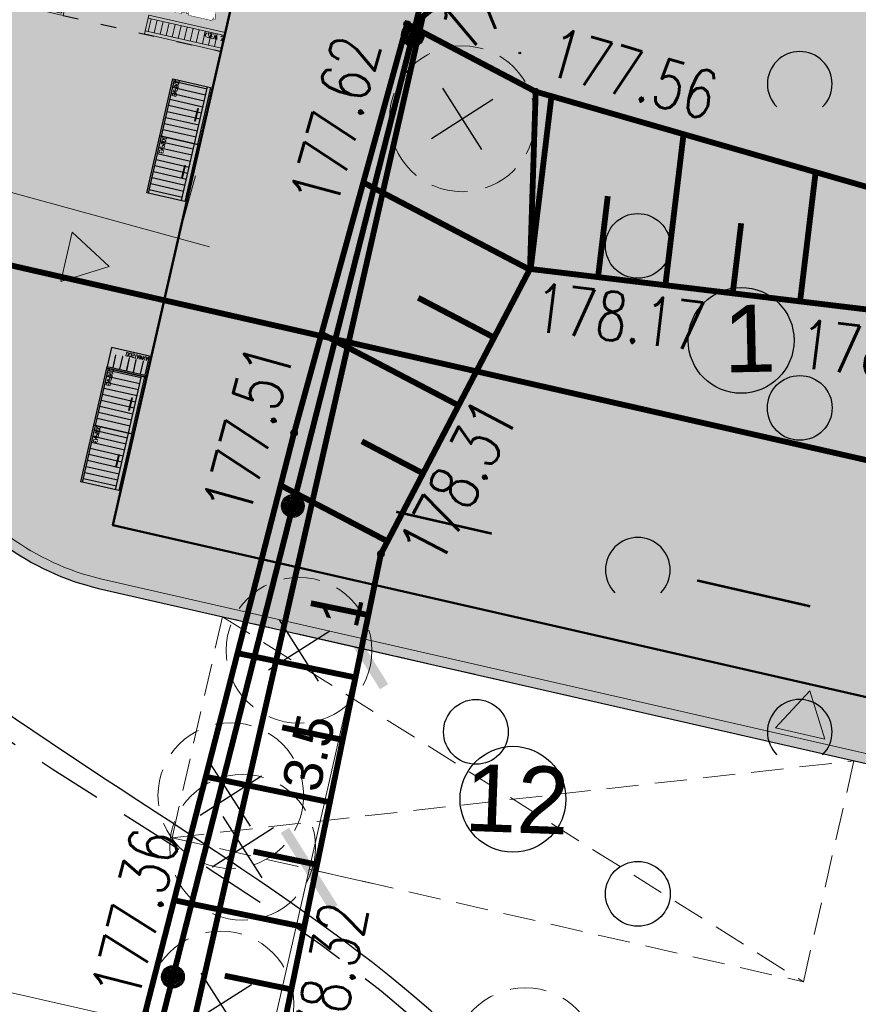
# Model space of a CAD drawing. Header units: metres. Extents: x 964 to 7125, y -212 to 9570.
# Tile 173 of 185: x 2683 to 2696, y 240 to 255. Entities that reach past the tile are written whole.
import ezdxf
from ezdxf.enums import TextEntityAlignment as Align

# ---------------------------------------------------------------- set-up
doc = ezdxf.new("R2010")
doc.units = ezdxf.units.M
doc.set_wipeout_variables(frame=1)
for name, pattern in [('0', [0]), ('1081', [1.5, 1, -0.5]), ('3820', [1.75, 1.25, -0.5]), ('3901', [0]), ('ACAD_ISO03W100', [30, 12, -18]), ('CIĄGłA', [0]), ('DASH', [0.75, 0.5, -0.25]), ('DASHED', [0.75, 0.5, -0.25])]:
    doc.linetypes.add(name, pattern=pattern)
for name, color, linetype, lineweight in [('- AGP-1_OPISY', 7, 'Continuous', 13), ('AGP1_BUDYNKI', 7, 'Continuous', 50), ('AGP1_HATCH', 7, 'Continuous', 5), ('AGP1_koncepcja', 6, 'Continuous', 50), ('AGP1_KRAWEZNIKI GRUBOŚCI', 7, 'Continuous', 15), ('AGP1_KRAWEZNIKI NOWE', 7, 'Continuous', 30), ('AGP1_OPISY', 7, 'Continuous', 13), ('AGP1_WYMIARY', 7, 'Continuous', 15), ('AGP1_ZIELEN', 1, 'Continuous', 15), ('LINIE PRZEKROJOWE', 7, 'Continuous', 9), ('MEBLE PKN', 250, 'Continuous', 20), ('MIEJCA PARKINGOWE', 7, 'Continuous', 9), ('PODKŁAD MAPA', 7, 'Continuous', 9)]:
    doc.layers.add(name, color=color, linetype=linetype, lineweight=lineweight)
for name, color, linetype in [('0S', 7, 'Continuous'), ('Dzialki', 7, 'Continuous'), ('OT_Ogrodzenia', 7, 'Continuous'), ('OT_Rzedna', 7, 'Continuous'), ('OT_ZagospodarowanieTerenu', 7, 'Continuous'), ('SKARPA2', 7, 'Continuous'), ('WYMIARY', 9, 'Continuous')]:
    doc.layers.add(name, color=color, linetype=linetype)
doc.styles.add('ARIAL', font='arial.ttf')
doc.styles.add('JACEK_07', font='SIMPLEX.SHX', dxfattribs={"width": 0.7})
doc.styles.add('STYL_ARIAL', font='simplex', dxfattribs={"width": 0.75, "oblique": 0.1})

# ---------------------------------------------------------------- blocks, each defined once
blk = doc.blocks.new('drzewo_liściaste_symbol')
at = {"layer": 'AGP1_ZIELEN', "color": 11, "lineweight": 30, "true_color": 0xf27172, "transparency": 33554559}
for p, q in [((0.53, -0.53), (-0.53, 0.53)), ((-0.53, -0.53), (0.53, 0.53))]:
    blk.add_line(p, q, dxfattribs=at)
at = {"layer": 'AGP1_ZIELEN', "color": 252, "linetype": 'DASHED', "lineweight": 5, "ltscale": 1.5, "true_color": 0x939598}
blk.add_circle((0, 0), 1.5, dxfattribs=at)
blk = doc.blocks.new('DRZEWA DO WYCINKI 20240606')
at = {"layer": 'AGP1_ZIELEN', "lineweight": 9, "xscale": 0.75, "yscale": 0.75, "zscale": 0.75, "rotation": 347.6011741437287}
for p in [(2225.487, 217.963), (2222.966, 209.759), (2221.913, 207.518), (2222.096, 206.72), (2221.76, 204.301), (2226.461, 203.427)]:
    blk.add_blockref('drzewo_liściaste_symbol', p, dxfattribs=at)
blk = doc.blocks.new('OTZK1')
at = {"color": 0}
blk.add_circle((0.5, 0.5), 0.5, dxfattribs=at)
blk = doc.blocks.new('OTZK2')
at = {"color": 0}
blk.add_arc((0.5, 0.5), 0.5, 315, 225, dxfattribs=at)
blk = doc.blocks.new('RTPW02')
at = {"color": 0}
blk.add_circle((0, 0), 0.05, dxfattribs=at)
blk = doc.blocks.new('MDCP 20240606')
at = {"layer": 'Dzialki', "color": 251, "true_color": 0x636466, "const_width": 0.09}
blk.add_lwpolyline([(6592058.62, 5737961.47), (6592005.04, 5737973.66)], dxfattribs=at)
at = {"layer": 'OT_Ogrodzenia', "color": 251, "linetype": '3901', "true_color": 0x636466, "const_width": 0.09}
blk.add_lwpolyline([(6592042.38, 5737985.51), (6592033.69, 5737951.41)], dxfattribs=at)
at = {"layer": 'OT_Ogrodzenia', "color": 251, "true_color": 0x636466}
for centre, radius in [((6592038.6758, 5737970.9746), 0.175), ((6592038.6758, 5737970.9746), 0.1575), ((6592038.6758, 5737970.9746), 0.14), ((6592038.6758, 5737970.9746), 0.1225), ((6592038.6758, 5737970.9746), 0.105), ((6592038.6758, 5737970.9746), 0.0875), ((6592038.6758, 5737970.9746), 0.07), ((6592038.6758, 5737970.9746), 0.0525), ((6592038.6758, 5737970.9746), 0.035), ((6592036.8237, 5737963.7068), 0.175), ((6592036.8237, 5737963.7068), 0.1575), ((6592036.8237, 5737963.7068), 0.14), ((6592036.8237, 5737963.7068), 0.1225), ((6592036.8237, 5737963.7068), 0.105), ((6592036.8237, 5737963.7068), 0.0875), ((6592036.8237, 5737963.7068), 0.07), ((6592036.8237, 5737963.7068), 0.0525), ((6592036.8237, 5737963.7068), 0.035), ((6592034.9716, 5737956.4391), 0.175), ((6592034.9716, 5737956.4391), 0.1575), ((6592034.9716, 5737956.4391), 0.14), ((6592034.9716, 5737956.4391), 0.1225), ((6592034.9716, 5737956.4391), 0.105), ((6592034.9716, 5737956.4391), 0.0875), ((6592034.9716, 5737956.4391), 0.07), ((6592034.9716, 5737956.4391), 0.0525), ((6592034.9716, 5737956.4391), 0.035)]:
    blk.add_circle(centre, radius, dxfattribs=at)
at = {"layer": 'OT_ZagospodarowanieTerenu', "color": 251, "linetype": '1081', "true_color": 0x636466, "const_width": 0.09}
blk.add_lwpolyline([(6592073.7, 5737976.5), (6592072.08, 5737981.8), (6592052.48, 5737982.7), (6592038.83, 5737971.26), (6592034.15, 5737950.72), (6592037.44, 5737948.76), (6592037.82, 5737943.52), (6592053.99, 5737937.59), (6592051.48, 5737922.7), (6592058.84, 5737922.22), (6592062.72, 5737925.29), (6592063.65, 5737933.34), (6592066.33, 5737944.78), (6592065.09, 5737951.53), (6592063.33, 5737955.72), (6592065.93, 5737958.41), (6592070.87, 5737958), (6592072.22, 5737963.52), (6592071.8, 5737967.27), (6592073.7, 5737976.5)], dxfattribs=at)
at = {"layer": 'SKARPA2', "color": 252, "linetype": '3820', "true_color": 0x939598, "const_width": 0.09}
for points in [[(6592040.485, 5737967.365), (6592038.183, 5737962.966), (6592036.519, 5737954.877)], [(6592034.507, 5737955.744), (6592036.842, 5737964.833), (6592038.587, 5737971.145), (6592040.573, 5737970.101), (6592040.485, 5737967.365)], [(6592040.485, 5737967.365), (6592047.776, 5737966.488), (6592049.126, 5737967.642), (6592040.573, 5737970.101), (6592040.485, 5737967.365)]]:
    blk.add_lwpolyline(points, dxfattribs=at)
at = {"layer": 'SKARPA2', "color": 252, "true_color": 0x939598, "const_width": 0.09}
for points in [[(6592040.4954, 5737967.3637), (6592040.8162, 5737970.0311)], [(6592042.5752, 5737967.1136), (6592042.8556, 5737969.4448)], [(6592044.655, 5737966.8634), (6592044.895, 5737968.8584)], [(6592040.4795, 5737967.3545), (6592037.9107, 5737968.6988)], [(6592041.5353, 5737967.2387), (6592041.6856, 5737968.4883)], [(6592043.6151, 5737966.9885), (6592043.7452, 5737968.07)], [(6592039.9309, 5737966.3061), (6592038.7595, 5737966.9191)], [(6592039.3823, 5737965.2578), (6592037.2656, 5737966.3654)], [(6592038.8337, 5737964.2094), (6592037.8884, 5737964.7041)], [(6592038.2851, 5737963.161), (6592036.6344, 5737964.0248)], [(6592037.9889, 5737962.0226), (6592037.1014, 5737962.2052)], [(6592037.7908, 5737961.0597), (6592035.9689, 5737961.4345)], [(6592037.5928, 5737960.0967), (6592036.6584, 5737960.2889)], [(6592037.3947, 5737959.1338), (6592035.4791, 5737959.5278)], [(6592037.1966, 5737958.1708), (6592036.2154, 5737958.3727)], [(6592036.9985, 5737957.2079), (6592034.9893, 5737957.6212)], [(6592036.8004, 5737956.2449), (6592035.7724, 5737956.4564)]]:
    blk.add_lwpolyline(points, dxfattribs=at)
at = {"layer": 'SKARPA2', "color": 251, "true_color": 0x636466}
for p in [(6592038.587, 5737971.145), (6592040.573, 5737970.101), (6592040.485, 5737967.365), (6592036.842, 5737964.833), (6592038.183, 5737962.966)]:
    blk.add_point(p, dxfattribs=at)
at = {"layer": 'OT_ZagospodarowanieTerenu', "color": 251, "true_color": 0x636466}
for name, p in [('OTZK2', (6592044.15, 5737969.72)), ('OTZK1', (6592041.65, 5737967.22)), ('OTZK1', (6592044.15, 5737964.72)), ('OTZK2', (6592041.65, 5737962.22)), ('OTZK1', (6592039.15, 5737959.72)), ('OTZK2', (6592044.15, 5737959.72)), ('OTZK1', (6592041.65, 5737957.22))]:
    blk.add_blockref(name, p, dxfattribs=at)
at = {"layer": 'SKARPA2', "color": 251, "true_color": 0x636466}
for p in [(6592038.587, 5737971.145), (6592040.573, 5737970.101), (6592040.485, 5737967.365), (6592036.842, 5737964.833), (6592038.183, 5737962.966)]:
    blk.add_blockref('RTPW02', p, dxfattribs=at)
at = {"layer": 'OT_Rzedna', "color": 251, "true_color": 0x636466, "style": 'STYL_ARIAL', "width": 0.75}
blk.add_text('177.55', height=0.75, rotation=39.9662, dxfattribs=at).set_placement((6592038.9736, 5737971.2285), align=Align.TOP_LEFT)
at = {"layer": 'SKARPA2', "color": 251, "true_color": 0x636466, "style": 'STYL_ARIAL', "width": 0.75}
for s, rotation, p in [('177.56', 343.96, (6592040.6277, 5737970.1656)), ('177.62', 74.5461, (6592037.7039, 5737968.2059)), ('178.17', 353.1411, (6592040.4811, 5737966.186)), ('178.23', 353.1411, (6592044.5781, 5737965.6272)), ('177.51', 74.5461, (6592036.3582, 5737963.4466)), ('178.31', 62.3769, (6592039.2901, 5737962.6416)), ('177.36', 75.5921, (6592034.6423, 5737955.9767)), ('178.32', 78.3758, (6592037.6816, 5737954.8486))]:
    blk.add_text(s, height=0.75, rotation=rotation, dxfattribs=at).set_placement(p, align=Align.BOTTOM_LEFT)
blk = doc.blocks.new('*U41')
at = {"layer": 'Defpoints', "color": 6, "linetype": 'Continuous'}
blk.add_circle((0, 0), 1.27, dxfattribs=at)
blk = doc.blocks.new('ENP900')
h = blk.add_hatch()
h.set_pattern_fill('ANSI31', color=256, scale=3, angle=225, style=0)
h.set_pattern_definition([(270, (-21204.567, -9422.822), (9.525, -2e-15), [])])
h.paths.add_polyline_path([(5452.5, 924.2), (5452.5, 976.5), (5364.5, 976.5), (5364.5, 924.2)])
for p, q in [((5362.5, 976.4), (5452.5, 976.4)), ((5362.5, 924.1), (5452.5, 924.1))]:
    blk.add_line(p, q)
for points in [[(5362.5, 921.4), (5452.5, 921.4), (5452.5, 981.4), (5362.5, 981.4)], [(5396.7, 969.2), (5416.7, 969.2), (5416.7, 969.7), (5396.7, 969.7)]]:
    blk.add_lwpolyline(points, close=True)
at = {"color": 242, "insert": (5439.9, 929.2, 0), "char_height": 6, "width": 78.797, "attachment_point": 5, "style": 'JACEK_07'}
blk.add_mtext('ENP900', dxfattribs=at)
blk = doc.blocks.new('dostawka')
blk.add_lwpolyline([(5089.5, 921.4), (5059.5, 921.4), (5059.5, 981.4), (5089.5, 981.4)])
for points in [[(5069.5, 972.7), (5089.5, 972.7), (5089.5, 972.2), (5069.5, 972.2)], [(5092.5, 981.4), (5089.5, 981.4), (5089.5, 921.4), (5092.5, 921.4)], [(5069.5, 962), (5089.5, 962), (5089.5, 961.5), (5069.5, 961.5)], [(5069.5, 951.2), (5089.5, 951.2), (5089.5, 950.7), (5069.5, 950.7)], [(5069.5, 940.5), (5089.5, 940.5), (5089.5, 940), (5069.5, 940)], [(5069.5, 929.3), (5089.5, 929.3), (5089.5, 928.8), (5069.5, 928.8)]]:
    blk.add_lwpolyline(points, close=True)
at = {"color": 242, "insert": (5064.5, 940.3, 0), "char_height": 6, "width": 78.797, "attachment_point": 5, "rotation": 270, "style": 'JACEK_07'}
blk.add_mtext('DOSTAWKA', dxfattribs=at)
blk = doc.blocks.new('Z$W@#18078')
at = {"linetype": 'Continuous', "lineweight": 0}
for p, q in [((-1.1, 49.2), (4, 50.6)), ((-1.1, 49.2), (-1.1, 49.2)), ((-1.1, 49.2), (-1.1, 47.2)), ((0.7, 49.2), (-1.1, 49.2)), ((-1.1, 47.2), (-1, 14.9)), ((-1.1, 47.2), (-0.6, 42.9)), ((-0.6, 45.2), (-1.1, 47.2)), ((0.7, 49.2), (0.6, 45.5)), ((0.7, 49.2), (0.6, 45.9)), ((0.6, 45.5), (0.6, 45.9)), ((0.9, 49.2), (0.7, 49.2)), ((1, 49.2), (0.8, 39.3)), ((1, 49.2), (0.9, 49.2)), ((11.8, 51.7), (1, 49.2)), ((1.3, 53.5), (3.8, 53.6)), ((1.3, 53.5), (1.4, 51.5)), ((7.9, 51.7), (1.3, 53.5)), ((1.4, 51.5), (4, 50.6)), ((3.8, 53.6), (12.8, 52)), ((4, 50.6), (7.9, 51.7)), ((4.3, 48), (8, 48.8)), ((7.9, 51.7), (11.6, 51.7)), ((8, 48.8), (9.7, 49)), ((11.6, 51.7), (12.3, 51.8)), ((12.3, 51.8), (11.8, 51.7)), ((12.3, 51.7), (11.8, 51.7)), ((12.4, 51.7), (12.3, 51.8)), ((12.3, 51.5), (12.3, 51.7)), ((12.4, 51.7), (12.3, 51.7)), ((12.3, 49.5), (12.4, 49.6)), ((12.5, 48.4), (12.3, 43.4)), ((12.4, 51.7), (52.7, 53.4)), ((12.8, 52), (12.4, 51.7)), ((12.4, 51), (12.4, 51.7)), ((12.4, 51.7), (12.4, 51.7)), ((12.5, 49.7), (12.4, 51)), ((12.4, 49.5), (12.5, 49.7)), ((12.5, 49.7), (12.4, 49.5)), ((12.4, 49.6), (12.5, 49.7)), ((12.5, 49.7), (12.5, 49.7)), ((12.5, 49.7), (12.5, 49.7)), ((12.5, 49.7), (12.5, 49.7)), ((12.5, 49.7), (12.5, 49.7)), ((12.5, 49.7), (12.5, 49.6)), ((12.5, 49.6), (12.5, 48.4)), ((12.5, 48.4), (12.5, 46.9)), ((12.5, 46.9), (12.5, 40.6)), ((12.8, 52), (48.6, 53.4)), ((48.6, 53.4), (51.7, 55.5)), ((52.7, 53.4), (54, 55.5)), ((52.8, 53.4), (52.7, 53.4)), ((52.8, 53.4), (52.7, 53.4)), ((52.8, 47), (52.8, 53.4)), ((52.8, 53.4), (52.8, 53.4)), ((52.8, 47), (52.8, 53.4)), ((52.9, 40.7), (52.8, 47)), ((52.8, 40.7), (52.8, 47)), ((52.9, 51.5), (54.3, 53.9)), ((52.9, 10.7), (52.9, 51.5)), ((121, 51), (119.6, 53.4)), ((121.2, 52.9), (120, 55)), ((121, 10.2), (121, 51)), ((121, 40.2), (121.1, 46.5)), ((121.1, 46.5), (121.1, 52.9)), ((121.2, 52.9), (121.1, 52.9)), ((121.1, 52.9), (121.2, 52.9)), ((121.1, 46.5), (121.2, 52.9)), ((121.1, 40.2), (121.1, 46.5)), ((121.2, 52.9), (121.2, 52.9)), ((161.5, 51.2), (121.2, 52.9)), ((125.4, 52.9), (122.2, 55)), ((161.1, 51.5), (125.4, 52.9)), ((170.1, 53.1), (161.1, 51.5)), ((161.1, 51.5), (161.5, 51.2)), ((161.4, 49.2), (161.5, 50.5)), ((161.5, 49.2), (161.4, 49.2)), ((161.4, 49.2), (161.5, 49.2)), ((161.4, 49.2), (161.4, 49.2)), ((161.5, 47.9), (161.4, 46.4)), ((161.4, 46.4), (161.4, 40.1)), ((161.5, 51.2), (161.6, 51.3)), ((161.5, 50.5), (161.5, 51.2)), ((161.5, 51.2), (161.5, 51.2)), ((161.5, 51.2), (161.6, 51.2)), ((161.6, 49), (161.5, 49.2)), ((161.5, 49.2), (161.6, 49)), ((161.6, 49.1), (161.5, 49.2)), ((161.5, 49.2), (161.5, 49.2)), ((161.5, 49.2), (161.5, 49.1)), ((161.5, 49.1), (161.5, 47.9)), ((161.5, 47.9), (161.6, 42.9)), ((162.3, 51.2), (161.6, 51.3)), ((161.6, 51.3), (162.1, 51.2)), ((161.6, 51), (161.6, 51.2)), ((161.6, 51.2), (162.1, 51.2)), ((161.6, 49), (161.6, 49.1)), ((162.1, 51.2), (172.9, 48.7)), ((166, 51.2), (162.3, 51.2)), ((165.9, 48.3), (164.3, 48.5)), ((169.6, 47.5), (165.9, 48.3)), ((166, 51.2), (172.6, 53)), ((169.9, 50.1), (166, 51.2)), ((172.5, 51), (169.9, 50.1)), ((175, 48.7), (169.9, 50.1)), ((172.6, 53), (170.1, 53.1)), ((172.6, 53), (172.5, 51)), ((172.9, 48.7), (173, 48.7)), ((172.9, 48.7), (173.1, 38.8)), ((173, 48.7), (173.2, 48.7)), ((173.2, 48.7), (173.3, 45)), ((173.2, 48.7), (173.3, 45.4)), ((173.2, 48.7), (175, 48.7)), ((175, 46.7), (174.5, 42.3)), ((174.5, 44.7), (175, 46.7)), ((175, 46.7), (174.9, 14.4)), ((175.1, 48.7), (175, 48.7)), ((175.1, 48.7), (175, 46.7)), ((-0.6, 42.9), (-0.6, 45.2)), ((0.5, 40.2), (-0.6, 45.2)), ((-0.6, 42.9), (0.4, 32.9)), ((-0.6, 19.7), (0.4, 31)), ((0.5, 37.3), (0.4, 35.5)), ((0.5, 37.2), (0.4, 35.5)), ((0.5, 37.2), (0.4, 34.8)), ((0.5, 37.1), (0.4, 31.1)), ((0.4, 35.5), (0.4, 33.5)), ((0.4, 35.5), (0.4, 31)), ((0.4, 34.7), (0.4, 34.8)), ((0.4, 31.1), (0.4, 34.7)), ((0.4, 33.1), (0.4, 33.5)), ((0.4, 33.1), (0.4, 32.9)), ((0.4, 32.9), (0.4, 31.1)), ((0.4, 31.1), (0.4, 31)), ((0.4, 31), (0.4, 31)), ((0.4, 31), (0.4, 31)), ((0.4, 30.9), (0.4, 31)), ((0.4, 29.3), (0.4, 30.9)), ((0.4, 30.9), (0.4, 30.9)), ((0.4, 30.7), (0.4, 30.9)), ((0.4, 30.7), (0.4, 29.4)), ((0.4, 30.7), (0.4, 29.3)), ((0.5, 29.5), (0.4, 30.7)), ((0.5, 39.3), (0.6, 43.5)), ((0.5, 41.1), (0.5, 40.2)), ((0.5, 40.2), (0.5, 40.2)), ((0.5, 39.7), (0.5, 40.2)), ((0.5, 39.7), (0.5, 37.3)), ((0.5, 38.9), (0.5, 39.7)), ((0.5, 39.3), (0.5, 38.9)), ((0.5, 38.9), (0.5, 37.3)), ((0.5, 37.4), (0.5, 38.9)), ((0.5, 37.4), (0.5, 37.2)), ((0.5, 37.3), (0.5, 37.4)), ((0.5, 37.2), (0.5, 37.3)), ((0.7, 35.1), (0.5, 37.2)), ((0.5, 37.2), (0.5, 37.2)), ((0.7, 35.1), (0.5, 29.5)), ((0.6, 45.5), (0.6, 43.5)), ((0.6, 45.5), (0.6, 45.4)), ((0.6, 45.2), (0.6, 45.5)), ((0.6, 43.5), (0.6, 43.5)), ((0.6, 43.5), (0.6, 43.5)), ((0.6, 43.5), (0.6, 43.5)), ((0.6, 43.5), (0.6, 43.5)), ((0.6, 43.5), (0.6, 43.5)), ((0.8, 39.3), (0.7, 35.1)), ((0.7, 35.1), (0.7, 29.4)), ((12.3, 43.4), (12.2, 35.2)), ((12.2, 35.2), (12.2, 26.9)), ((12.5, 40.6), (12.5, 34.2)), ((12.5, 34.2), (12.5, 27.9)), ((52.9, 34.3), (52.8, 40.7)), ((52.9, 34.3), (52.9, 40.7)), ((52.9, 27.9), (52.9, 34.3)), ((52.9, 27.9), (52.9, 34.3)), ((121, 33.8), (121, 40.2)), ((121, 33.8), (121.1, 40.2)), ((121, 27.4), (121, 33.8)), ((121, 27.4), (121, 33.8)), ((161.4, 40.1), (161.4, 33.7)), ((161.4, 33.7), (161.4, 27.4)), ((161.6, 42.9), (161.7, 34.7)), ((161.7, 34.7), (161.7, 26.4)), ((173.1, 38.8), (173.2, 34.6)), ((173.2, 34.6), (173.4, 36.7)), ((173.2, 34.6), (173.2, 28.9)), ((173.2, 34.6), (173.5, 29)), ((173.3, 45), (173.3, 45.4)), ((173.3, 45), (173.3, 43)), ((173.3, 45), (173.3, 44.9)), ((173.3, 44.7), (173.3, 45)), ((173.3, 43), (173.3, 43)), ((173.3, 43), (173.3, 43)), ((173.3, 43), (173.3, 43)), ((173.4, 38.8), (173.3, 43)), ((173.3, 43), (173.3, 43)), ((173.3, 43), (173.3, 43)), ((173.4, 39.7), (174.5, 44.7)), ((173.4, 40.6), (173.4, 39.7)), ((173.4, 39.7), (173.4, 39.7)), ((173.4, 39.2), (173.4, 39.7)), ((173.4, 39.2), (173.5, 36.8)), ((173.4, 38.4), (173.4, 39.2)), ((173.4, 38.8), (173.4, 38.4)), ((173.4, 38.4), (173.5, 36.8)), ((173.4, 36.9), (173.4, 38.4)), ((173.4, 36.9), (173.4, 36.7)), ((173.5, 36.8), (173.4, 36.9)), ((173.4, 36.7), (173.5, 36.8)), ((173.4, 36.7), (173.5, 35)), ((173.4, 36.7), (173.5, 34.3)), ((173.4, 36.7), (173.4, 36.7)), ((173.4, 36.6), (173.5, 30.6)), ((174.5, 42.3), (173.5, 32.4)), ((173.5, 36.8), (173.5, 35)), ((173.5, 35), (173.5, 33)), ((173.5, 35), (173.5, 30.5)), ((173.5, 34.2), (173.5, 34.3)), ((173.5, 30.6), (173.5, 34.2)), ((173.5, 32.6), (173.5, 33)), ((173.5, 32.6), (173.5, 32.4)), ((173.5, 32.4), (173.5, 30.6)), ((173.5, 30.6), (173.5, 30.5)), ((173.5, 30.5), (173.5, 30.5)), ((173.5, 30.5), (173.5, 30.5)), ((173.5, 30.4), (173.5, 30.5)), ((174.5, 19.2), (173.5, 30.5)), ((173.5, 28.7), (173.5, 30.4)), ((173.5, 30.4), (173.5, 30.4)), ((173.5, 30.2), (173.5, 30.4)), ((174.5, 42.3), (174.5, 44.7)), ((-1, 14.9), (-0.6, 19.7)), ((-1, 14.9), (-0.6, 17.8)), ((-0.6, 16.8), (-1, 14.9)), ((-1, 14.9), (-0.6, 15.3)), ((-0.6, 17.8), (0.5, 24.8)), ((0.5, 21.8), (-0.6, 16.8)), ((-0.6, 17.8), (-0.6, 19.7)), ((-0.6, 15.3), (-0.6, 16.8)), ((-0.6, 15.3), (0.7, 16.6)), ((0.5, 29.5), (0.4, 29.4)), ((0.5, 27.3), (0.4, 29.4)), ((0.4, 29.4), (0.4, 29.2)), ((0.4, 29.3), (0.4, 29.2)), ((0.4, 29.2), (0.5, 27.3)), ((0.4, 29.2), (0.4, 29.2)), ((0.5, 27.3), (0.5, 27.3)), ((0.5, 27.3), (0.5, 27)), ((0.5, 27), (0.5, 24.8)), ((0.5, 27), (0.5, 22.6)), ((0.5, 24.8), (0.5, 22.6)), ((0.5, 22.6), (0.5, 22.6)), ((0.5, 22.5), (0.5, 22.6)), ((0.5, 22.5), (0.5, 21.8)), ((0.5, 22.5), (0.5, 21.8)), ((0.5, 21.8), (0.5, 21.8)), ((0.5, 21.8), (0.6, 21.2)), ((0.5, 21.8), (0.5, 21)), ((0.6, 21.2), (0.5, 21)), ((0.6, 20.9), (0.5, 21)), ((0.5, 21), (0.6, 19.2)), ((0.5, 21), (0.6, 20.9)), ((0.6, 21.2), (0.6, 21)), ((0.6, 21.2), (0.6, 21.2)), ((0.6, 21), (0.6, 21)), ((0.6, 20.9), (0.6, 21)), ((0.6, 20.9), (0.6, 20.9)), ((0.6, 20.9), (0.6, 19.2)), ((0.6, 19.1), (0.6, 19.2)), ((0.6, 19), (0.6, 19.1)), ((0.6, 19.1), (0.6, 19.1)), ((0.6, 19), (0.7, 16.6)), ((0.6, 19), (0.8, 13)), ((0.7, 29.4), (0.9, 19.5)), ((0.7, 16.6), (0.8, 13)), ((0.9, 19.5), (1.1, 12.8)), ((12.2, 26.9), (12.4, 18.7)), ((12.4, 18.7), (12.5, 13.8)), ((12.5, 27.9), (12.5, 21.5)), ((12.5, 21.5), (12.5, 15.1)), ((52.8, 8.9), (52.9, 15.2)), ((52.9, 21.6), (52.9, 27.9)), ((52.9, 21.6), (52.9, 27.9)), ((52.9, 15.2), (52.9, 21.6)), ((52.9, 15.2), (52.9, 21.6)), ((52.9, 8.8), (52.9, 15.2)), ((121, 21.1), (121, 27.4)), ((121, 21.1), (121, 27.4)), ((121, 14.7), (121, 21.1)), ((121, 14.7), (121, 21.1)), ((161.4, 27.4), (161.4, 21)), ((161.4, 21), (161.4, 14.6)), ((161.6, 18.2), (161.4, 13.3)), ((161.7, 26.4), (161.6, 18.2)), ((173, 19), (172.8, 12.3)), ((173.2, 28.9), (173, 19)), ((173.3, 18.5), (173.1, 12.5)), ((173.3, 16.1), (173.1, 12.5)), ((173.4, 20.5), (173.3, 18.7)), ((173.4, 20.4), (173.3, 18.7)), ((173.3, 18.6), (173.3, 18.7)), ((173.3, 18.5), (173.3, 18.6)), ((173.3, 18.6), (173.3, 18.6)), ((173.3, 18.5), (173.3, 16.1)), ((174.5, 14.8), (173.3, 16.1)), ((173.5, 26.5), (173.4, 24.3)), ((173.5, 26.5), (173.4, 22.1)), ((173.4, 24.3), (173.4, 22.1)), ((174.5, 17.3), (173.4, 24.3)), ((173.4, 22.1), (173.4, 22.1)), ((173.4, 22), (173.4, 22.1)), ((173.4, 22), (173.4, 21.3)), ((173.4, 22), (173.4, 21.3)), ((173.4, 21.3), (173.4, 21.3)), ((173.4, 21.3), (173.4, 20.7)), ((173.4, 21.3), (173.4, 20.5)), ((173.4, 21.3), (174.5, 16.3)), ((173.4, 20.7), (173.4, 20.5)), ((173.4, 20.7), (173.4, 20.7)), ((173.4, 20.7), (173.4, 20.5)), ((173.4, 20.5), (173.4, 20.5)), ((173.4, 20.4), (173.4, 20.5)), ((173.4, 20.4), (173.4, 20.5)), ((173.4, 20.5), (173.4, 20.4)), ((173.4, 20.4), (173.4, 20.4)), ((173.5, 30.2), (173.5, 28.9)), ((173.5, 30.2), (173.5, 28.7)), ((173.5, 29), (173.5, 30.2)), ((173.5, 29), (173.5, 28.9)), ((173.5, 26.8), (173.5, 28.9)), ((173.5, 28.9), (173.5, 28.7)), ((173.5, 28.7), (173.5, 26.8)), ((173.5, 28.7), (173.5, 28.7)), ((173.5, 28.7), (173.5, 28.7)), ((173.5, 26.8), (173.5, 26.8)), ((173.5, 26.8), (173.5, 26.5)), ((174.5, 17.3), (174.5, 19.2)), ((174.9, 14.4), (174.5, 19.2)), ((174.9, 14.4), (174.5, 17.3)), ((174.5, 14.8), (174.5, 16.3)), ((174.5, 16.3), (174.9, 14.4)), ((-1, 14.9), (-1.1, 12.9)), ((-1.1, 12.9), (0.8, 12.8)), ((4.4, 11.4), (-1.1, 12.9)), ((0.8, 13), (0.8, 12.9)), ((0.8, 12.9), (0.8, 12.9)), ((0.8, 12.9), (0.8, 12.9)), ((0.8, 12.8), (0.8, 12.9)), ((0.8, 12.8), (0.9, 12.8)), ((0.9, 12.8), (1.1, 12.8)), ((1.1, 12.8), (12.4, 10.7)), ((1.5, 10.5), (1.4, 8.5)), ((1.4, 8.5), (7.9, 10.4)), ((3.9, 8.4), (1.4, 8.5)), ((4.4, 11.4), (1.5, 10.5)), ((12.9, 10.1), (3.9, 8.4)), ((4.4, 14.1), (8, 13.3)), ((7.9, 10.4), (4.4, 11.4)), ((12.4, 10.7), (7.9, 10.4)), ((12.5, 10.4), (7.9, 10.4)), ((9.7, 13.1), (8, 13.3)), ((12.3, 12.6), (12.4, 12.5)), ((12.5, 12.5), (12.4, 12.6)), ((12.4, 12.5), (12.5, 12.4)), ((12.4, 10.7), (12.5, 10.4)), ((12.5, 15.1), (12.5, 13.8)), ((12.5, 13.8), (12.5, 12.5)), ((12.5, 12.5), (12.5, 12.4)), ((12.5, 12.3), (12.5, 12.4)), ((12.5, 11.1), (12.6, 12.4)), ((12.5, 12.4), (12.5, 12.4)), ((12.5, 12.4), (12.6, 12.4)), ((12.5, 10.4), (12.5, 11.1)), ((12.5, 10.4), (12.5, 10.4)), ((12.5, 10.4), (12.5, 10.4)), ((12.5, 10.4), (52.8, 8.9)), ((48.6, 8.8), (12.9, 10.1)), ((52.3, 6.4), (48.6, 8.8)), ((54.3, 6.3), (52.3, 6.4)), ((52.8, 8.9), (52.9, 8.8)), ((52.8, 8.9), (52.8, 8.9)), ((52.8, 8.8), (52.9, 8.8)), ((54.3, 6.3), (52.8, 8.8)), ((54.4, 8.3), (52.9, 10.7)), ((54.4, 8.3), (54.3, 6.3)), ((119.5, 7.8), (121, 10.2)), ((119.5, 7.8), (119.6, 5.8)), ((119.6, 5.8), (121.1, 8.3)), ((119.6, 5.8), (121.6, 5.9)), ((121.1, 8.3), (121, 14.7)), ((121.1, 8.4), (121, 14.7)), ((161.4, 9.9), (121.1, 8.4)), ((121.1, 8.4), (121.1, 8.3)), ((121.1, 8.4), (121.1, 8.4)), ((121.1, 8.3), (121.1, 8.3)), ((121.6, 5.9), (125.3, 8.3)), ((125.3, 8.3), (161, 9.6)), ((161, 9.6), (170.1, 7.9)), ((161.4, 10.6), (161.3, 11.9)), ((161.4, 11.9), (161.3, 11.9)), ((161.4, 14.6), (161.4, 13.3)), ((161.4, 13.3), (161.4, 12)), ((161.4, 12), (161.5, 12.1)), ((161.4, 12), (161.4, 11.9)), ((161.5, 12), (161.4, 11.9)), ((161.4, 11.8), (161.4, 11.9)), ((161.4, 11.9), (161.4, 11.9)), ((161.4, 9.9), (161.4, 10.6)), ((161.6, 10.2), (161.4, 9.9)), ((161.4, 9.9), (166, 9.9)), ((161.4, 9.9), (161.4, 9.9)), ((161.4, 9.9), (161.4, 9.9)), ((172.8, 12.3), (161.5, 10.2)), ((161.6, 12.1), (161.5, 12)), ((161.6, 10.2), (166, 9.9)), ((164.2, 12.6), (165.9, 12.8)), ((169.5, 13.5), (165.9, 12.8)), ((166, 9.9), (169.5, 10.9)), ((172.6, 8), (166, 9.9)), ((169.5, 10.9), (175, 12.4)), ((169.5, 10.9), (172.5, 10)), ((170.1, 7.9), (172.6, 8)), ((172.5, 10), (172.6, 8)), ((173, 12.3), (172.8, 12.3)), ((173.1, 12.3), (173, 12.3)), ((173.1, 12.5), (173.1, 12.4)), ((173.1, 12.4), (173.1, 12.4)), ((175, 12.4), (173.1, 12.3)), ((173.1, 12.4), (173.1, 12.4)), ((173.1, 12.3), (173.1, 12.4)), ((174.9, 14.4), (174.5, 14.8)), ((174.9, 14.4), (175, 12.4))]:
    blk.add_line(p, q, dxfattribs=at)
for points in [[(54.3, 53.9), (54, 55.5), (51.7, 55.5)], [(119.6, 53.4), (120, 55), (122.2, 55)]]:
    blk.add_lwpolyline(points)
for points in [[(1.4, 51.5), (1.3, 53.5), (3.8, 53.6), (12.8, 52), (48.6, 53.4), (51.7, 55.5), (54, 55.5), (54.3, 53.9), (52.9, 51.5), (52.9, 10.7), (54.4, 8.3), (54.3, 6.3), (52.3, 6.4), (48.6, 8.8), (12.9, 10.1), (3.9, 8.4), (1.4, 8.5), (1.5, 10.5), (4.4, 11.4), (-1.1, 12.9), (-1.1, 49.2), (4, 50.6)], [(172.5, 51), (172.6, 53), (170.1, 53.1), (161.1, 51.5), (125.4, 52.9), (122.2, 55), (120, 55), (119.6, 53.4), (121, 51), (121, 10.2), (119.5, 7.8), (119.6, 5.8), (121.6, 5.9), (125.3, 8.3), (161, 9.6), (170.1, 7.9), (172.6, 8), (172.5, 10), (169.5, 10.9), (175, 12.4), (175, 48.7), (169.9, 50.1)]]:
    blk.add_wipeout(points)
blk.add_wipeout([(57, 59.7), (115.8, 59.7), (115.8, 1), (57, 1)])
blk = doc.blocks.new('KWEW 3')
h = blk.add_hatch()
h.set_pattern_fill('ANSI31', color=256, scale=3, angle=225, style=0)
h.set_pattern_definition([(270, (33015.6145, 12380.118), (9.525, -2e-15), [])])
h.paths.add_polyline_path([(25365.9, 18577.8), (25478.9, 18577.8), (25478.9, 18597.8), (25365.9, 18597.8)])
for p, q in [((25365.9, 18602.8), (25486.9, 18602.8)), ((25365.9, 18572.8), (25365.9, 18602.8)), ((25486.9, 18572.8), (25486.9, 18602.8)), ((25365.9, 18597.8), (25486.9, 18597.8)), ((25365.9, 18577.8), (25486.9, 18577.8)), ((25365.9, 18572.8), (25486.9, 18572.8))]:
    blk.add_line(p, q)
at = {"color": 242, "insert": (25470.8, 18582.9, 0), "char_height": 7, "width": 78.797, "attachment_point": 5, "style": 'JACEK_07'}
blk.add_mtext('KZEW 3', dxfattribs=at)
blk = doc.blocks.new('*U15')
blk.add_blockref('KWEW 3', (-25365.9, -18602.8))
blk = doc.blocks.new('*U34')
for points in [[(213, -227), (213, -128), (257, -128), (257, -227)], [(-210, -250), (-105, -250), (-105, -300), (-210, -300)], [(-207, -253), (-108, -253), (-108, -297), (-207, -297)], [(-105, -250), (0, -250), (0, -300), (-105, -300)], [(-102, -253), (-3, -253), (-3, -297), (-102, -297)], [(0, -250), (105, -250), (105, -300), (0, -300)], [(3, -253), (102, -253), (102, -297), (3, -297)], [(105, -250), (210, -250), (210, -300), (105, -300)], [(108, -253), (207, -253), (207, -297), (108, -297)]]:
    blk.add_lwpolyline(points, close=True)
at = {"rotation": 90}
blk.add_blockref('*U15', (-210, -121), dxfattribs=at)
at = {"xscale": -1, "rotation": 180}
for p in [(-165.3, -11.5), (31.2, -10.4), (16.2, -175.1)]:
    blk.add_blockref('Z$W@#18078', p, dxfattribs=at)
at = {"style": 'JACEK_07', "width": 0.5}
for p in [(235, -52.5), (235, -177.5)]:
    blk.add_text('DONICA BETONOWA', height=8, rotation=90, dxfattribs=at).set_placement(p, align=Align.MIDDLE_CENTER)
for p in [(-157.5, -275), (-52.5, -275), (52.5, -275), (157.5, -275)]:
    blk.add_text('DONICA BETONOWA', height=8, dxfattribs=at).set_placement(p, align=Align.MIDDLE_CENTER)
at = {"xscale": -1, "rotation": 180}
for p in [(31.2, -59.1), (-165.3, -60.2)]:
    blk.add_blockref('Z$W@#18078', p, dxfattribs=at)
for points in [[(210, -105), (210, 0), (260, 0), (260, -105)], [(213, -102), (213, -3), (257, -3), (257, -102)], [(210, -230), (210, -125), (260, -125), (260, -230)]]:
    blk.add_lwpolyline(points, close=True)
at = {"layer": 'Defpoints', "linetype": 'ACAD_ISO03W100', "ltscale": 2}
blk.add_lwpolyline([(-210, 0), (210, 0), (210, -250), (-210, -250)], close=True, dxfattribs=at)
blk = doc.blocks.new('STRZAŁKA EWAKUACJA WEJŚCIE')
at = {"layer": 'AGP1_OPISY', "ltscale": 0.05}
blk.add_hatch(color=256, dxfattribs=at).paths.add_polyline_path([(0, 0), (-1.171, -0.563), (-1.073, 0.732)])
at = {"layer": 'AGP1_OPISY'}
blk.add_lwpolyline([(0, 0), (-1.171, -0.563), (-1.073, 0.732)], close=True, dxfattribs=at)
blk = doc.blocks.new('PRZEKRÓJ TERENU OPIS PZT')
at = {"color": 251, "true_color": 0x636466}
blk.add_lwpolyline([(2751.914, 34.79), (2751.621, -72.808)], dxfattribs=at)
blk = doc.blocks.new('_ArchTick')
at = {"layer": 'WYMIARY', "color": 0, "linetype": 'Continuous', "const_width": 0.15}
blk.add_lwpolyline([(-0.5, -0.5), (0.5, 0.5)], dxfattribs=at)
blk = doc.blocks.new('TECHPAL')
at = {"color": 2, "linetype": '0', "lineweight": 30, "ltscale": 0.1}
blk.add_open_spline([(2691.453, 231.374), (2691.723, 232.456), (2693.52, 239.714), (2678.735, 243.988), (2675.72, 252.983), (2672.715, 256.284), (2673.281, 257.53), (2673.576, 257.833)], degree=3, knots=[0, 0, 0, 0, 3.201083, 21.422723, 30.578449, 32.539306, 33.682043, 33.682043, 33.682043, 33.682043], dxfattribs=at)
at = {"layer": 'AGP1_koncepcja', "color": 2, "linetype": 'DASHED', "lineweight": 30, "ltscale": 2}
blk.add_open_spline([(2691.251, 231.424), (2691.579, 232.433), (2692.762, 240.177), (2678.29, 243.499), (2675.562, 253.173), (2672.393, 256.398), (2673.152, 257.699), (2673.418, 257.972)], degree=3, knots=[0, 0, 0, 0, 3.183067, 21.404707, 30.560433, 32.52129, 33.664026, 33.664026, 33.664026, 33.664026], dxfattribs=at)

msp = doc.modelspace()

# ---------------------------------------------------------------- hatches: boundary and pattern name
at = {"layer": 'AGP1_HATCH', "transparency": 33554625}
h = msp.add_hatch(dxfattribs=at)
h.set_pattern_fill('GRASS', color=64, scale=0.02)
edge = h.paths.add_edge_path()
edge.add_line((2661.808, 281.175), (2661.513, 280.104))
edge.add_arc((2698.999, 442.4), 166.569, 256.99439, 258.15001)
edge.add_line((2664.794, 279.381), (2665.074, 279.32))
edge.add_line((2665.074, 279.32), (2665.192, 279.868))
edge.add_line((2665.192, 279.868), (2666.815, 279.518))
edge.add_line((2666.815, 279.518), (2666.697, 278.971))
edge.add_line((2666.697, 278.971), (2677.245, 276.699))
edge.add_line((2677.245, 276.699), (2678.276, 277.431))
edge.add_line((2678.276, 277.431), (2661.808, 281.175))
edge = h.paths.add_edge_path()
edge.add_line((2678.276, 277.431), (2677.245, 276.699))
edge.add_line((2677.245, 276.699), (2705.453, 270.625))
edge.add_arc((2702.958, 261.982), 8.996, -9.9, 73.8971, ccw=False)
edge.add_line((2711.82, 260.435), (2705.06, 230.82))
edge.add_line((2705.06, 230.82), (2704.425, 230.965))
edge.add_line((2704.425, 230.965), (2703.045, 224.923))
edge.add_line((2703.045, 224.923), (2698.813, 225.889))
edge.add_line((2698.813, 225.889), (2700.188, 231.912))
edge.add_line((2700.188, 231.912), (2696.803, 230.989))
edge.add_line((2696.803, 230.989), (2693.006, 231.856))
edge.add_line((2693.006, 231.856), (2692.595, 230.055))
edge.add_line((2692.595, 230.055), (2687.874, 231.129))
edge.add_line((2687.874, 231.129), (2688.286, 232.933))
edge.add_line((2688.286, 232.933), (2682.213, 234.319))
edge.add_line((2682.213, 234.319), (2680.478, 235.491))
edge.add_arc((2679.979, 234.803), 0.85, 53.9932, 167.1431)
edge.add_line((2679.15, 234.992), (2677.859, 229.338))
edge.add_line((2677.859, 229.338), (2673.716, 230.283))
edge.add_line((2673.716, 230.283), (2674.083, 231.892))
edge.add_line((2674.083, 231.892), (2654.926, 236.264))
edge.add_line((2654.926, 236.264), (2654.926, 236.264))
edge.add_line((2654.926, 236.264), (2655.36, 238.166))
edge.add_line((2655.36, 238.166), (2651.46, 239.056))
edge.add_line((2651.46, 239.056), (2652.172, 242.175))
edge.add_line((2652.172, 242.175), (2657.383, 262.804))
edge.add_arc((2654.62, 263.502), 2.85, 345.8235, 357.6929)
edge.add_line((2657.467, 263.387), (2657.561, 265.726))
edge.add_line((2657.561, 265.726), (2649.038, 234.685))
edge.add_line((2649.038, 234.685), (2703.448, 222.315))
edge.add_line((2703.448, 222.315), (2714.508, 269.195))
edge.add_line((2714.508, 269.195), (2678.276, 277.431))
at = {"layer": 'AGP1_HATCH', "true_color": 0x636466, "transparency": 33554477}
h = msp.add_hatch(color=251, dxfattribs=at)
h.dxf.hatch_style = 1
h.paths.add_polyline_path([(2687.065, 259.385), (2702.42, 255.88), (2699.627, 243.641), (2684.272, 247.145)], flags=16)
edge = h.paths.add_edge_path(flags=16)
edge.add_line((2690.571, 266.431), (2690.427, 265.797))
edge.add_line((2690.427, 265.797), (2684.87, 267.066))
edge.add_line((2684.87, 267.066), (2685.014, 267.7))
edge.add_arc((2685.843, 267.51), 0.85, 77.143, 167.143, ccw=False)
edge.add_line((2686.032, 268.339), (2689.932, 267.449))
edge.add_arc((2689.743, 266.62), 0.85, -12.857, 77.143, ccw=False)
edge = h.paths.add_edge_path()
edge.add_line((2703.562, 256.389), (2693.891, 258.596))
edge.add_line((2693.891, 258.596), (2694.369, 260.692))
edge.add_line((2694.369, 260.692), (2698.825, 259.675))
edge.add_line((2698.825, 259.675), (2700.05, 265.073))
edge.add_arc((2699.8, 264.151), 0.955, 74.8696, 168.3871)
edge.add_line((2698.865, 264.343), (2698.017, 260.629))
edge.add_line((2698.017, 260.629), (2689.827, 262.498))
edge.add_line((2689.827, 262.498), (2690.717, 266.398))
edge.add_arc((2689.743, 266.62), 1, 347.143, 437.143)
edge.add_line((2689.965, 267.595), (2686.065, 268.485))
edge.add_arc((2685.843, 267.51), 1, 77.143, 167.143)
edge.add_line((2684.868, 267.733), (2684.69, 266.953))
edge.add_line((2684.69, 266.953), (2689.565, 265.84))
edge.add_line((2689.565, 265.84), (2688.207, 259.893))
edge.add_line((2688.207, 259.893), (2684.324, 260.78))
edge.add_arc((2684.101, 259.783), 1.022, 77.4136, 166.3038)
edge.add_line((2683.109, 260.025), (2681.076, 251.12))
edge.add_arc((2684.981, 250.098), 4.037, 165.3349, 256.6502)
edge.add_line((2684.049, 246.17), (2698.437, 242.887))
edge.add_arc((2698.876, 244.837), 1.999, 257.3113, 345.5302)
edge.add_line((2700.812, 244.337), (2703.562, 256.389))
at = {"layer": 'AGP1_HATCH', "true_color": 0xf8991e, "transparency": 33554579}
h = msp.add_hatch(color=30, dxfattribs=at)
h.dxf.hatch_style = 1
h.paths.add_polyline_path([(2684.272, 247.145), (2699.627, 243.641), (2702.42, 255.88), (2687.065, 259.385)])

# ---------------------------------------------------------------- linework, layer by layer
at = {"layer": 'AGP1_BUDYNKI', "linetype": 'CIĄGłA'}
msp.add_lwpolyline([(2699.627, 243.641), (2684.272, 247.145), (2687.065, 259.385), (2687.065, 259.385), (2702.42, 255.88), (2699.627, 243.641)], dxfattribs=at)
at = {"layer": 'AGP1_KRAWEZNIKI NOWE', "color": 18, "linetype": 'CIĄGłA', "true_color": 0x000000}
msp.add_line((2684.049, 246.17), (2698.437, 242.887), dxfattribs=at)
msp.add_arc((2684.981, 250.098), 4.037, 165.3321, 256.653, dxfattribs=at)
at = {"layer": 'AGP1_OPISY', "const_width": 0.0379}
for points in [[(2688.647, 247.352), (2690.123, 247.015)], [(2693.292, 246.292), (2695.039, 245.893)]]:
    msp.add_lwpolyline(points, dxfattribs=at)
at = {"layer": 'AGP1_OPISY', "linetype": 'Continuous', "lineweight": 30}
for centre in [(2693.973, 249.997), (2690.45, 242.915)]:
    msp.add_circle(centre, 0.817, dxfattribs=at)
at = {"layer": 'MIEJCA PARKINGOWE', "color": 18, "linetype": 'DASH', "lineweight": 0, "true_color": 0x000000}
for points in [[(2695.714, 243.508), (2685.965, 245.733), (2685.186, 242.321), (2694.935, 240.096), (2695.714, 243.508)], [(2685.965, 245.733), (2694.935, 240.096)], [(2685.186, 242.321), (2695.714, 243.508)]]:
    msp.add_lwpolyline(points, dxfattribs=at)

# ---------------------------------------------------------------- block references
at = {"linetype": 'Continuous'}
for name, p, xscale, yscale, zscale, rotation in [('ENP900', (2664.081, 202.924), -0.009999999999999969, 0.009999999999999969, 0.009999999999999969, 257.1429876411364), ('ENP900', (2663.881, 202.046), -0.009999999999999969, 0.009999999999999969, 0.009999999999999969, 257.1429876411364), ('dostawka', (2705.079, 297.031), -0.00999999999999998, 0.00999999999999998, 0.00999999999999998, 77.14298764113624), ('ENP900', (2663.062, 198.459), -0.009999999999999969, 0.009999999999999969, 0.009999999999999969, 257.1429876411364), ('ENP900', (2662.862, 197.582), -0.009999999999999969, 0.009999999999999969, 0.009999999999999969, 257.1429876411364)]:
    msp.add_blockref(name, p, dxfattribs=dict(at, xscale=xscale, yscale=yscale, zscale=zscale, rotation=rotation))
at = {"layer": '0S', "color": 18, "linetype": 'CIĄGłA', "lineweight": 0, "true_color": 0x000000}
msp.add_blockref('DRZEWA DO WYCINKI 20240606', (464.181, 35.454), dxfattribs=at)
at = {"layer": 'AGP1_OPISY', "xscale": -0.6000000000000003, "zscale": 0.6000000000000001}
for p, yscale, rotation in [((2684.214, 251.135), 0.5999999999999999, 162.8432862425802), ((2695.036, 244.589), 0.6000000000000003, 252.8432862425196)]:
    msp.add_blockref('STRZAŁKA EWAKUACJA WEJŚCIE', p, dxfattribs=dict(at, yscale=yscale, rotation=rotation))
at = {"layer": 'Defpoints', "color": 18, "true_color": 0x000000, "xscale": 0.01000000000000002, "yscale": 0.01000000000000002, "zscale": 0.01000000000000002, "rotation": 99.9988201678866}
msp.add_blockref('*U41', (2690.555, 254.432), dxfattribs=at)
at = {"layer": 'PODKŁAD MAPA', "linetype": 'ByBlock'}
msp.add_blockref('MDCP 20240606', (-6589349.772, -5737716.265), dxfattribs=at)

# ---------------------------------------------------------------- texts
at = {"layer": 'AGP1_OPISY', "linetype": 'Continuous', "lineweight": 30, "width": 0.84164, "attachment_point": 1, "style": 'ARIAL'}
for s, insert, char_height, rotation in [('1', (2693.689, 250.537), 1.037, 1.2105), ('12', (2689.727, 243.465), 1.0368, 357.9312)]:
    msp.add_mtext(s, dxfattribs=dict(at, insert=insert, char_height=char_height, rotation=rotation))

# ---------------------------------------------------------------- next in the draw order: block references
at = {"layer": 'MEBLE PKN', "xscale": -0.009999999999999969, "yscale": 0.009999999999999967, "zscale": 0.01, "rotation": 257.1429876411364}
msp.add_blockref('*U34', (2686.408, 256.504), dxfattribs=at)

# ---------------------------------------------------------------- next in the draw order: linework, layer by layer
at = {"layer": '- AGP-1_OPISY', "color": 18, "lineweight": 18, "true_color": 0x000000}
msp.add_lwpolyline([(2684.272, 247.145), (2687.065, 259.385), (2690.497, 258.601), (2701.914, 255.996), (2702.42, 255.88), (2699.627, 243.641), (2684.272, 247.145)], dxfattribs=at)
at = {"layer": 'AGP1_KRAWEZNIKI GRUBOŚCI'}
msp.add_lwpolyline([(2689.711, 265.807), (2688.32, 259.714), (2684.297, 260.632, 0.423891), (2683.245, 259.95), (2683.239, 259.922), (2681.222, 251.084, 0.421112), (2684.083, 246.317), (2698.47, 243.033, 0.404777), (2700.666, 244.373), (2703.383, 256.276), (2693.711, 258.483), (2694.256, 260.872), (2698.712, 259.855), (2699.875, 264.951, 0.375487), (2699.011, 264.311), (2698.13, 260.449), (2694.327, 261.317)], format="xyb", dxfattribs=at)

# ---------------------------------------------------------------- next in the draw order: block references
at = {"layer": 'LINIE PRZEKROJOWE', "color": 18, "linetype": 'CIĄGłA', "lineweight": 5, "true_color": 0x000000, "rotation": 77.33843703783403}
msp.add_blockref('PRZEKRÓJ TERENU OPIS PZT', (2054.508, -2439.278), dxfattribs=at)

# ---------------------------------------------------------------- next in the draw order: linework, layer by layer
at = {"layer": 'AGP1_WYMIARY', "color": 7, "linetype": 'CIĄGłA', "lineweight": 0}
for p, q in [((2685.764, 251.439), (2676.616, 253.949)), ((2688.418, 246.712), (2687.973, 244.762)), ((2688.195, 245.737), (2687.194, 241.35)), ((2687.416, 242.325), (2685.344, 233.245))]:
    msp.add_line(p, q, dxfattribs=at)
at = {"layer": 'AGP1_WYMIARY', "linetype": 'CIĄGłA', "lineweight": 0}
for p, q in [((2685.282, 251.571), (2685.547, 252.536)), ((2688.307, 246.225), (2687.332, 246.447)), ((2688.084, 245.25), (2687.109, 245.472)), ((2688.084, 245.25), (2689.059, 245.027)), ((2687.305, 241.837), (2688.28, 241.615)), ((2687.305, 241.837), (2688.28, 241.615))]:
    msp.add_line(p, q, dxfattribs=at)

# ---------------------------------------------------------------- next in the draw order: block references
at = {"layer": 'AGP1_WYMIARY', "color": 7, "linetype": 'CIĄGłA', "lineweight": 0}
for p, rotation in [((2685.282, 251.571), 344.6595285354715), ((2688.307, 246.225), 77.13999596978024), ((2688.084, 245.25), 257.1399959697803), ((2688.084, 245.25), 77.14314290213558), ((2687.305, 241.837), 257.1431429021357), ((2687.305, 241.837), 77.14312823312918)]:
    msp.add_blockref('_ArchTick', p, dxfattribs=dict(at, rotation=rotation))

# ---------------------------------------------------------------- next in the draw order: texts
at = {"layer": 'AGP1_WYMIARY', "color": 7, "linetype": 'CIĄGłA', "lineweight": 0, "char_height": 0.6, "attachment_point": 5, "style": 'ARIAL'}
for s, insert, rotation in [('\\A1;1', (2687.804, 245.826), 77.14), ('\\A1;3.5', (2687.298, 243.634), 77.1431)]:
    msp.add_mtext(s, dxfattribs=dict(at, insert=insert, rotation=rotation))

# ---------------------------------------------------------------- next in the draw order: block references
at = {"layer": 'LINIE PRZEKROJOWE', "color": 18, "linetype": 'CIĄGłA', "lineweight": 5, "true_color": 0x000000, "rotation": 77.33843703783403}
msp.add_blockref('PRZEKRÓJ TERENU OPIS PZT', (2054.508, -2439.278), dxfattribs=at)

# ---------------------------------------------------------------- next in the draw order: block references
at = {"layer": 'WYMIARY', "color": 3}
msp.add_blockref('TECHPAL', (0, 0), dxfattribs=at)

doc.saveas('drawing.dxf')
